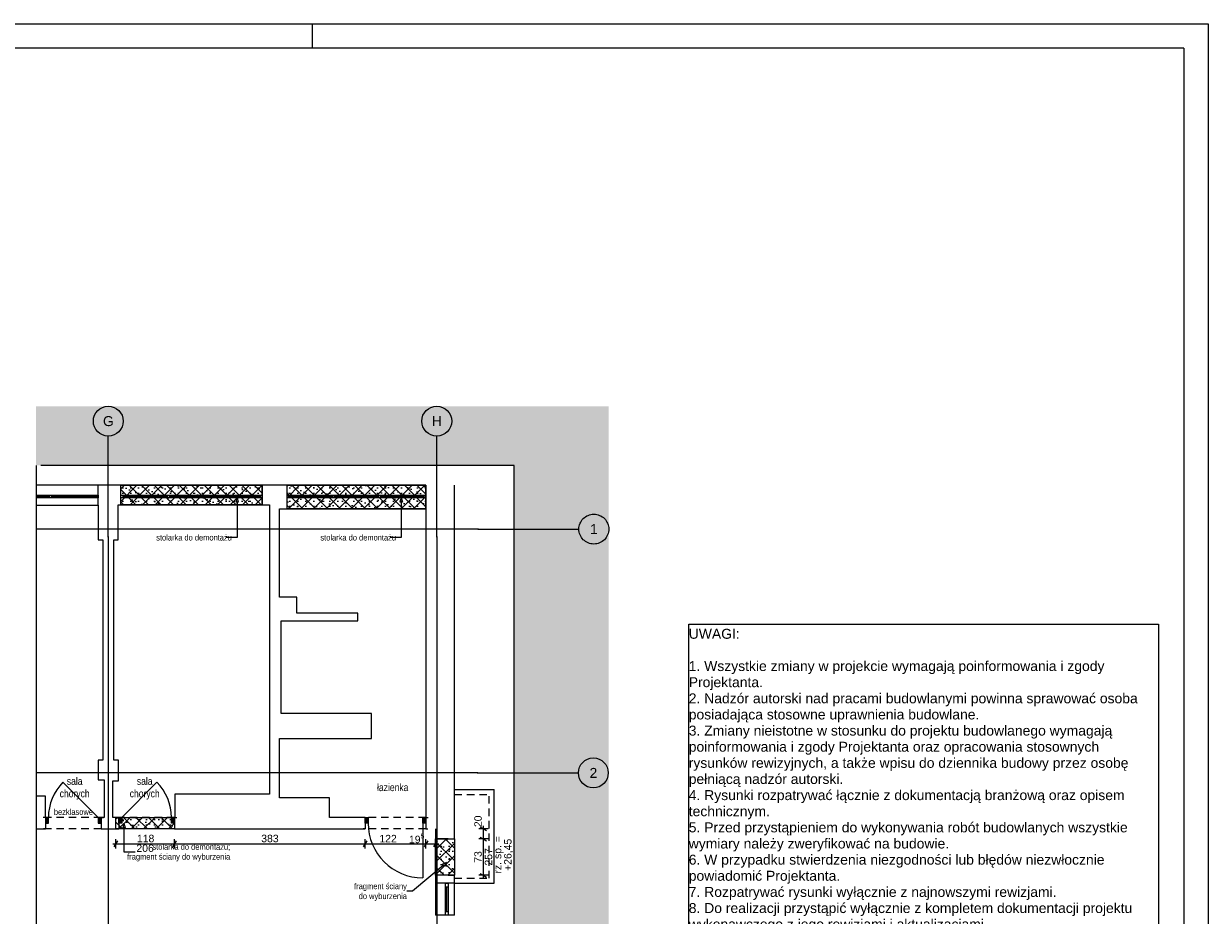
# Paper-space layout 'A-26 ROZBIÓRKI - PIĘTRO 8' of a CAD drawing. Header units: millimetres. Extents: x 0 to 540, y 0 to 297.
# Tile 9 of 9: x 302 to 540, y 118 to 297. Entities that reach past the tile are written whole.
import ezdxf
from ezdxf.xclip import XClip

# ---------------------------------------------------------------- set-up
doc = ezdxf.new("R2010")
doc.units = ezdxf.units.MM
doc.header["$MEASUREMENT"] = 0
doc.header["$XCLIPFRAME"] = 0
for name, pattern in [('ACAD_ISO03W100', [300, 120, -180]), ('DASHDOTX2', [1000, 500, -250, 0, -250]), ('Przer. długie kreski', [2.5, 1.5, -1]), ('PRZERYWANA_DU_A', [550, 350.0000000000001, -199.9999999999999])]:
    doc.linetypes.add(name, pattern=pattern)
for name, color, linetype, lineweight in [('0_Nr_pióra__2', 8, 'Continuous', 13), ('A_wymiary_Nr_pióra__1', 7, 'Continuous', 20), ('A_wymiary_Nr_pióra__2', 8, 'Continuous', 13), ('A_ściany_Nr_pióra__1', 7, 'Continuous', 20), ('Drzwi Archicad_Nr_pióra__1', 7, 'Continuous', 20)]:
    doc.layers.add(name, color=color, linetype=linetype, lineweight=lineweight)
for name, color, linetype, lineweight, true_color in [('A_Arkusz_Nr_pióra__255', 7, 'Continuous', 15, 0x242424), ('A_opis_Nr_pióra__255', 7, 'Continuous', 15, 0x242424), ('A_opis_Nr_pióra__8', 7, 'Continuous', 13, 0x4c4c4c), ('A_osie_Nr_pióra__16', 7, 'Continuous', 5, 0x0f0f0f), ('A_osie_Nr_pióra__76', 7, 'Continuous', 5, 0x2d2d2d), ('A_pomocnicze_Nr_pióra__4', 7, 'Continuous', 18, 0x4b4b4b), ('A_ppoż_Nr_pióra__8', 7, 'Continuous', 13, 0x4c4c4c), ('A_rozbiórki_Nr_pióra__10', 7, 'Continuous', 13, 0x4b4b4b), ('A_ściany_Nr_pióra__10', 7, 'Continuous', 13, 0x4b4b4b), ('A_ściany_Nr_pióra__19', 7, 'Continuous', 5, 0x191919), ('Okna Archicada_Nr_pióra__19', 7, 'Continuous', 5, 0x191919)]:
    doc.layers.add(name, color=color, linetype=linetype, lineweight=lineweight, true_color=true_color)
for name, color, linetype in [('A_podrys', 7, 'Continuous'), ('A_rozbiórki', 7, 'Continuous'), ('Drzwi Archicad', 7, 'Continuous')]:
    doc.layers.add(name, color=color, linetype=linetype)
doc.styles.add('STYL_AUTOMATYCZNY_1', font='arial.ttf')
doc.styles.add('STYL_AUTOMATYCZNY_2', font='ARIALN.TTF')
doc.styles.add('STYL_AUTOMATYCZNY_4', font='arial.ttf')
pattern_1 = [(45, (-1720.335777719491, -334.6624590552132), (-1.257235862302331, 1.257235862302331), []), (135, (-1720.335777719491, -334.6624590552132), (1.257235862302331, 1.257235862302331), []), (90, (-1721.593013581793, -333.4052231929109), (-1.600200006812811, 0), [0, -1.066800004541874, 0, -1.600200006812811]), (155, (-1720.335777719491, -332.1479873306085), (0.6762737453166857, 1.450273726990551), [0, -0.7823200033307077, 0, -1.351280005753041])]

# ---------------------------------------------------------------- blocks, each defined once
blk = doc.blocks.new('Rysunek_2_2', base_point=(-1720.335777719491, -334.6624590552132))
at = {"linetype": 'Continuous', "lineweight": 0, "true_color": 0x484848}
blk.add_hatch(color=251, dxfattribs=at).paths.add_polyline_path([(419.5293351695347, 220.1214278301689), (304.4641232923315, 220.1214278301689), (304.4641232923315, 208.2223742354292), (400.5293307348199, 208.2223742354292), (400.5293307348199, 49.41237796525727), (304.4641232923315, 49.41237796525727), (304.4641232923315, 44.4123740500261), (419.5293351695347, 44.4123740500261)])
at = {"layer": 'A_rozbiórki', "linetype": 'Continuous', "lineweight": 0, "true_color": 0x4b4b4b}
h = blk.add_hatch(dxfattribs=at)
h.set_pattern_fill('facing_tile_0002', color=251, style=0, pattern_type=2)
h.set_pattern_definition(pattern_1)
h.paths.add_polyline_path([(321.4613312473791, 204.222375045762), (321.4613312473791, 200.322375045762), (349.8813312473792, 200.322375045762), (349.8813312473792, 204.222375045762)])
h = blk.add_hatch(dxfattribs=at)
h.set_pattern_fill('facing_tile_0002', color=251, style=0, pattern_type=2)
h.set_pattern_definition(pattern_1)
h.paths.add_polyline_path([(354.8793312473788, 204.222375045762), (354.8793312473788, 199.4723750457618), (382.779331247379, 199.4723750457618), (382.779331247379, 204.222375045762)])
h = blk.add_hatch(dxfattribs=at)
h.set_pattern_fill('facing_tile_0002', color=251, style=0, pattern_type=2)
h.set_pattern_definition(pattern_1)
h.paths.add_polyline_path([(332.2589718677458, 135.1623750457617), (332.2589718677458, 137.4623750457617), (320.4589718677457, 137.4623750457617), (320.4589718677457, 135.1623750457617)])
h = blk.add_hatch(dxfattribs=at)
h.set_pattern_fill('facing_tile_0002', color=251, style=0, pattern_type=2)
h.set_pattern_definition(pattern_1)
h.paths.add_polyline_path([(384.739331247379, 133.1523745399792), (384.739331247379, 125.8523745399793), (388.529331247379, 125.8523745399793), (388.529331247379, 133.1523745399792)])
at = {"layer": 'Drzwi Archicad', "linetype": 'Continuous', "lineweight": 0, "true_color": 0xfdfdfd}
for points in [[(306.331331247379, 136.3123750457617), (306.9313312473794, 136.3123750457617), (306.9313312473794, 137.4623750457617), (306.331331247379, 137.4623750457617)], [(317.5313312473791, 137.4623750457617), (316.9313312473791, 137.4623750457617), (316.9313312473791, 136.3123750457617), (317.5313312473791, 136.3123750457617)], [(321.0589718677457, 137.4623750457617), (321.0589718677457, 136.3123750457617), (321.6589718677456, 136.3123750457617), (321.6589718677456, 137.4623750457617)], [(332.2589718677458, 136.3123750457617), (332.2589718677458, 137.4623750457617), (331.6589718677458, 137.4623750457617), (331.6589718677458, 136.3123750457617)], [(370.5693312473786, 137.4623750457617), (370.5693312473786, 136.3123750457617), (371.1693312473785, 136.3123750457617), (371.1693312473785, 137.4623750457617)], [(382.769331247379, 136.3123750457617), (382.769331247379, 137.4623750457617), (382.1693312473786, 137.4623750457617), (382.1693312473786, 136.3123750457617)]]:
    blk.add_hatch(color=7, dxfattribs=at).paths.add_polyline_path(points)
at = {"layer": '0_Nr_pióra__2', "color": 8, "linetype": 'PRZERYWANA_DU_A', "lineweight": 13, "flags": 128}
for points in [[(304.4641210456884, 208.222375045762), (304.4641210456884, 49.41237504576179)], [(304.4641210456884, 49.41237504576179), (400.5293312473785, 49.41237504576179), (400.5293312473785, 208.222375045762), (304.4641210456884, 208.222375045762)]]:
    blk.add_lwpolyline(points, dxfattribs=at)
at = {"layer": 'A_opis_Nr_pióra__255', "color": 250, "linetype": 'Continuous', "lineweight": 15, "true_color": 0x242424}
for p, q in [((344.8400272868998, 201.7668487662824), (344.5900268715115, 200.8338355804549)), ((345.090027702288, 200.8338355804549), (344.5900268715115, 200.8338355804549)), ((344.8400272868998, 201.7668487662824), (345.090027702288, 200.8338355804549)), ((344.8400272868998, 200.8338355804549), (344.8400272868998, 193.721329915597)), ((377.8286219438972, 201.7668487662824), (377.578621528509, 200.8338355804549)), ((378.0786223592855, 200.8338355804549), (377.578621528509, 200.8338355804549)), ((377.8286219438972, 201.7668487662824), (378.0786223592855, 200.8338355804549)), ((377.8286219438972, 200.8338355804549), (377.8286219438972, 193.721329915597)), ((344.8400272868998, 193.721329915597), (342.5994100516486, 193.721329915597)), ((377.8286219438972, 193.721329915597), (375.5880047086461, 193.721329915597)), ((322.1172509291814, 136.3122428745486), (321.8672505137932, 135.3792323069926)), ((322.1172509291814, 136.3122428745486), (322.3672487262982, 135.3792323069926)), ((322.3672487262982, 135.3792323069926), (321.8672505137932, 135.3792323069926)), ((322.1172509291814, 135.3792323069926), (322.1172509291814, 130.5611991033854)), ((322.1172509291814, 130.5611991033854), (324.3578681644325, 130.5611991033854)), ((386.234312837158, 127.8346254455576), (380.0966812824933, 122.630878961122)), ((386.9459668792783, 128.4379956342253), (386.0726398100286, 128.0253115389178)), ((386.3959858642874, 127.6439367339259), (386.0726398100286, 128.0253115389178)), ((386.9459668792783, 128.4379956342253), (386.3959858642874, 127.6439367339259)), ((380.0966812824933, 122.630878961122), (378.9620114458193, 122.630878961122))]:
    blk.add_line(p, q, dxfattribs=at)
at = {"layer": 'A_osie_Nr_pióra__16', "color": 250, "linetype": 'DASHDOTX2', "lineweight": 5, "true_color": 0x0f0f0f}
for p, q in [((318.9613312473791, 193.8703514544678), (318.9613304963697, 214.1214324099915)), ((384.961331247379, 193.8703514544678), (384.9613301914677, 214.1214324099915)), ((393.2782524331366, 195.4123764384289), (304.4641212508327, 195.4123764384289)), ((393.278250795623, 195.4123750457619), (413.5293321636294, 195.4123745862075)), ((318.9613327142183, 193.8703527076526), (318.9613327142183, 44.41237575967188)), ((384.9613313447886, 193.8703527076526), (384.9613313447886, 44.41237575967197)), ((393.1770417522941, 146.4123738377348), (304.4641212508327, 146.4123738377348)), ((393.1770435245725, 146.4123750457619), (413.4281228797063, 146.4123743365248))]:
    blk.add_line(p, q, dxfattribs=at)
for p in [(393.278250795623, 195.4123750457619), (393.278250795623, 195.4123750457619), (318.9613312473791, 193.8703514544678), (318.9613312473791, 193.8703514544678), (384.961331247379, 193.8703514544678), (384.961331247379, 193.8703514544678), (393.1770435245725, 146.4123750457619), (393.1770435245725, 146.4123750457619)]:
    blk.add_point(p, dxfattribs=at)
at = {"layer": 'A_osie_Nr_pióra__76', "color": 250, "linetype": 'Continuous', "lineweight": 5, "true_color": 0x2d2d2d}
for centre in [(318.9613312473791, 217.1214319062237), (384.961331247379, 217.1214319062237), (416.529331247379, 195.4123750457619), (416.4281239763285, 146.4123750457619)]:
    blk.add_circle(centre, 3, dxfattribs=at)
at = {"layer": 'A_rozbiórki_Nr_pióra__10', "color": 251, "linetype": 'ACAD_ISO03W100', "lineweight": 13, "true_color": 0x4b4b4b, "flags": 128}
for points in [[(321.4613312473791, 204.222375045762), (349.8813312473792, 204.222375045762), (349.8813312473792, 200.322375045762), (321.4613312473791, 200.322375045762)], [(354.8793312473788, 204.222375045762), (382.779331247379, 204.222375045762), (382.779331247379, 199.4723750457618), (354.8793312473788, 199.4723750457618)], [(332.2589718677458, 135.1623750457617), (320.4589718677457, 135.1623750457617), (320.4589718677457, 137.4623750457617), (332.2589718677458, 137.4623750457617)], [(384.739331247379, 133.1523745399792), (388.529331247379, 133.1523745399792), (388.529331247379, 125.8523745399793), (384.739331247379, 125.8523745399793)]]:
    blk.add_lwpolyline(points, close=True, dxfattribs=at)
at = {"layer": 'A_wymiary_Nr_pióra__1', "color": 7, "linetype": 'Continuous', "lineweight": 20}
for p, q in [((394.9521514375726, 134.8015316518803), (393.7021519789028, 135.5232189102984)), ((393.7021519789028, 133.5132190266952), (394.9521514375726, 132.791531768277)), ((320.8198162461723, 132.7873739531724), (320.0981289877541, 131.5373744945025)), ((332.6198159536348, 132.7873739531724), (331.8981286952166, 131.5373744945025)), ((370.9301756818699, 132.7873739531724), (370.2084884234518, 131.5373744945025)), ((383.1401757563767, 132.7873739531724), (382.4184884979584, 131.5373744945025)), ((384.3784872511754, 131.5373744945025), (385.1001745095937, 132.7873739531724)), ((393.7021519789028, 126.2132189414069), (394.9521514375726, 125.4915316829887))]:
    blk.add_line(p, q, dxfattribs=at)
at = {"layer": 'A_wymiary_Nr_pióra__2', "color": 8, "linetype": 'Continuous', "lineweight": 13}
for p, q in [((394.3271517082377, 135.1623739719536), (394.3271517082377, 135.7736251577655)), ((395.2646499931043, 135.1623739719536), (393.3896508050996, 135.1623739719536)), ((394.3271517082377, 133.1523740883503), (394.3271517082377, 135.1623739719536)), ((319.847722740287, 132.1623742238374), (320.4589713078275, 132.1623742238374)), ((320.4589713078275, 131.2248759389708), (320.4589713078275, 133.0998751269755)), ((320.4589713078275, 132.1623742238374), (332.25897101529, 132.1623742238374)), ((332.25897101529, 131.2248759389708), (332.25897101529, 133.0998751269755)), ((332.25897101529, 132.1623742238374), (370.5693307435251, 132.1623742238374)), ((370.5693307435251, 131.2248759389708), (370.5693307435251, 133.0998751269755)), ((370.5693307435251, 132.1623742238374), (382.7793308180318, 132.1623742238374)), ((382.7793308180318, 131.2248759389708), (382.7793308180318, 133.0998751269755)), ((382.7793308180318, 132.1623742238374), (384.7393321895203, 132.1623742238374)), ((384.7393321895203, 131.2248759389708), (384.7393321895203, 133.0998751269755)), ((384.7393321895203, 132.1623742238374), (385.3505807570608, 132.1623742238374)), ((395.2646499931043, 133.1523740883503), (393.3896508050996, 133.1523740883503)), ((394.3271517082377, 125.852374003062), (394.3271517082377, 133.1523740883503)), ((395.2646499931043, 125.852374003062), (393.3896508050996, 125.852374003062)), ((394.3271517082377, 125.2411254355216), (394.3271517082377, 125.852374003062))]:
    blk.add_line(p, q, dxfattribs=at)
at = {"layer": 'A_ściany_Nr_pióra__1', "color": 7, "linetype": 'Continuous', "lineweight": 20}
for p, q in [((316.9613324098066, 200.2223749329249), (316.9613324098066, 204.2223763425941)), ((321.4613320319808, 200.3223745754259), (321.4613320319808, 204.2223763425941)), ((349.8813309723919, 200.3223745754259), (349.8813309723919, 204.2223763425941)), ((354.8793310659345, 199.4723763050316), (354.8793310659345, 204.2223763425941)), ((306.3313308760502, 137.4623762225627), (305.8613301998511, 137.4623762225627)), ((306.3313308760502, 137.4623762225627), (306.3313308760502, 136.3123737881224)), ((306.3313308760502, 136.3123737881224), (306.3313308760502, 135.1623739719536)), ((317.5313301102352, 137.4623762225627), (318.0013307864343, 137.4623762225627)), ((317.5313301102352, 137.4623762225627), (317.5313301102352, 136.3123737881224)), ((317.5313301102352, 136.3123737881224), (317.5313301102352, 135.1623739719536)), ((321.058971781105, 137.4623762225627), (320.5889711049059, 137.4623762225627)), ((321.058971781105, 137.4623762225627), (321.058971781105, 136.3123737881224)), ((321.058971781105, 136.3123737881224), (321.058971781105, 135.1623739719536)), ((332.25897101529, 137.4623762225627), (332.7289716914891, 137.4623762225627)), ((332.25897101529, 137.4623762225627), (332.25897101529, 136.3123737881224)), ((332.25897101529, 136.3123737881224), (332.25897101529, 135.1623739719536)), ((370.5693307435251, 137.4623762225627), (370.099330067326, 137.4623762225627)), ((370.5693307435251, 137.4623762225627), (370.5693307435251, 136.3123737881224)), ((370.5693307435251, 136.3123737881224), (370.5693307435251, 135.1623739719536)), ((382.7693316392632, 137.4623762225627), (383.2393323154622, 137.4623762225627)), ((382.7693316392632, 137.4623762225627), (382.7693316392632, 136.3123737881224)), ((382.7693316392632, 136.3123737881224), (382.7693316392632, 135.1623739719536)), ((306.3313308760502, 135.1623739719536), (305.9613324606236, 135.1623739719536)), ((317.5313301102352, 135.1623739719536), (317.9013311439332, 135.1623739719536)), ((321.058971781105, 135.1623739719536), (320.6889707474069, 135.1623739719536)), ((332.25897101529, 135.1623739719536), (332.628972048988, 135.1623739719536)), ((370.5693307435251, 135.1623739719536), (370.1993323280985, 135.1623739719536)), ((382.7693316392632, 135.1623739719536), (383.1393300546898, 135.1623739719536)), ((387.2293319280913, 133.1523740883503), (384.7393321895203, 133.1523740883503)), ((387.2293319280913, 133.1523740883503), (388.5293325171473, 133.1523740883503)), ((387.2293319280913, 125.852374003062), (384.7393321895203, 125.852374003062)), ((388.5293325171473, 124.2523744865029), (384.7393321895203, 124.2523744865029)), ((387.2293319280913, 125.852374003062), (388.5293325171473, 125.852374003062)), ((388.5293325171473, 117.7923761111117), (384.7393321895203, 117.7923761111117))]:
    blk.add_line(p, q, dxfattribs=at)
at = {"layer": 'A_ściany_Nr_pióra__1', "color": 7, "linetype": 'Continuous', "lineweight": 20, "flags": 128}
for points in [[(320.9613312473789, 204.222375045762), (316.9613312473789, 204.222375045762)], [(321.4613312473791, 204.222375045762), (320.9613312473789, 204.222375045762)], [(351.3513312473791, 204.222375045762), (349.8813312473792, 204.222375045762)], [(354.8793312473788, 204.222375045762), (351.3513312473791, 204.222375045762)], [(382.779331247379, 199.4723750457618), (382.779331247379, 204.2223750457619)], [(382.779331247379, 204.2223750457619), (382.779331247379, 135.1623750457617)], [(382.779331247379, 204.2223750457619), (382.779331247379, 135.1623750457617)], [(388.529331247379, 135.1623750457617), (388.529331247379, 204.2223750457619)], [(388.529331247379, 135.1623750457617), (388.529331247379, 204.2223750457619)], [(316.9613312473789, 200.222375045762), (316.9613312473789, 193.2323750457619)], [(320.9613312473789, 200.222375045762), (320.9613312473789, 200.322375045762)], [(320.9613312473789, 200.322375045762), (321.4613312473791, 200.322375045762)], [(320.9613312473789, 193.2323750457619), (320.9613312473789, 200.222375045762)], [(349.8813312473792, 200.322375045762), (351.3513312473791, 200.322375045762)], [(351.3513312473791, 200.322375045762), (351.3513312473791, 199.4723750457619)], [(351.3513312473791, 199.4723750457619), (351.3513312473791, 181.722375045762)], [(353.3893312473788, 181.722375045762), (353.3893312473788, 199.4723750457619)], [(353.3893312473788, 199.4723750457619), (354.8793312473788, 199.4723750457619)], [(316.9613312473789, 193.2323750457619), (317.8613312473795, 193.2323750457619)], [(317.8613312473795, 193.2323750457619), (317.8613312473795, 148.9423750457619)], [(320.0493312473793, 148.9423750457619), (320.0493312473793, 193.2323750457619)], [(320.0493312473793, 193.2323750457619), (320.9613312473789, 193.2323750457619)], [(351.3513312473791, 181.722375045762), (351.3513312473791, 176.952375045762)], [(356.8393312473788, 181.722375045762), (353.3893312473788, 181.722375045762)], [(356.8393312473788, 178.5023750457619), (356.8393312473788, 181.722375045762)], [(351.3513312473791, 176.952375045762), (351.3513312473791, 153.3623750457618)], [(353.6793312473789, 176.952375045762), (356.8393312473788, 176.952375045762)], [(353.6793312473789, 158.3623750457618), (353.6793312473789, 176.952375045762)], [(369.079331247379, 178.5023750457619), (356.8393312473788, 178.5023750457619)], [(356.8393312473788, 176.952375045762), (369.079331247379, 176.952375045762)], [(369.079331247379, 176.952375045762), (369.079331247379, 178.5023750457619)], [(371.8193312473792, 158.3623750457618), (353.6793312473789, 158.3623750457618)], [(371.8193312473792, 153.3623750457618), (371.8193312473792, 158.3623750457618)], [(351.3513312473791, 153.3623750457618), (351.3513312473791, 142.1223750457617)], [(353.3893312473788, 142.1223750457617), (353.3893312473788, 153.3623750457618)], [(353.3893312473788, 153.3623750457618), (371.8193312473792, 153.3623750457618)], [(317.8613312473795, 148.9423750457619), (316.9613312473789, 148.9423750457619)], [(316.9613312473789, 148.9423750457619), (316.9613312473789, 145.0023750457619)], [(321.0293312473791, 148.9423750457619), (320.0493312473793, 148.9423750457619)], [(321.0293312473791, 145.0023750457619), (321.0293312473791, 148.9423750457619)], [(316.9613312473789, 145.0023750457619), (318.1113312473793, 145.0023750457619)], [(318.1113312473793, 145.0023750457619), (318.1113312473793, 144.8123750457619)], [(318.1113312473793, 144.8123750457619), (318.1113312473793, 137.4623750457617)], [(319.8793312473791, 137.4623750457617), (319.8793312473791, 144.8123750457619)], [(319.8793312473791, 144.8123750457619), (321.0293312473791, 144.8123750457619)], [(321.0293312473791, 144.8123750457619), (321.0293312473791, 145.0023750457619)], [(306.331331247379, 141.7523750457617), (304.464121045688, 141.7523750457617)], [(306.331331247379, 137.4623750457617), (306.331331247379, 141.7523750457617)], [(351.3513312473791, 142.1223750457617), (332.3089718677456, 142.1223750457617)], [(332.3089718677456, 142.1223750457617), (332.3089718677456, 137.4623750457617)], [(353.3893312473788, 141.4323750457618), (353.3893312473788, 142.1223750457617)], [(363.3893312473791, 141.4323750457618), (353.3893312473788, 141.4323750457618)], [(363.3893312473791, 137.4623750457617), (363.3893312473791, 141.4323750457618)], [(318.1113312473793, 137.4623750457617), (317.5313312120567, 137.4623750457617)], [(321.0589716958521, 137.4623750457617), (319.8793312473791, 137.4623750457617)], [(332.3089718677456, 137.4623750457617), (332.2589720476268, 137.4623750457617)], [(370.5693313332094, 137.4623750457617), (363.3893312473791, 137.4623750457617)], [(304.464121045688, 135.1623750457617), (306.331331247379, 135.1623750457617)], [(317.5313312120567, 135.1623750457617), (321.0589716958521, 135.1623750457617)], [(332.2589720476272, 135.1623750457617), (332.3089718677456, 135.1623750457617)], [(332.3089718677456, 135.1623750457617), (353.3893312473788, 135.1623750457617)], [(353.3893312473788, 135.1623750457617), (363.3893312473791, 135.1623750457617)], [(363.3893312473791, 135.1623750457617), (370.5693313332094, 135.1623750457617)], [(384.739331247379, 135.1623750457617), (384.739331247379, 133.152374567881)], [(388.529331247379, 133.152374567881), (388.529331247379, 135.1623750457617)], [(384.739331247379, 125.8523746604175), (384.739331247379, 124.2523750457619)], [(388.529331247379, 124.2523750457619), (388.529331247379, 125.8523746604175)]]:
    blk.add_lwpolyline(points, dxfattribs=at)
at = {"layer": 'A_ściany_Nr_pióra__10', "color": 251, "linetype": 'Continuous', "lineweight": 13, "true_color": 0x4b4b4b}
for p, q in [((388.5293325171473, 143.0523753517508), (396.5293300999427, 143.0523753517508)), ((396.5293300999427, 124.2523744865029), (396.5293300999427, 143.0523753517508)), ((388.5293325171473, 124.2523744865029), (396.5293300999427, 124.2523744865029))]:
    blk.add_line(p, q, dxfattribs=at)
at = {"layer": 'A_ściany_Nr_pióra__10', "color": 251, "linetype": 'Przer. długie kreski', "lineweight": 13, "true_color": 0x4b4b4b}
for p, q in [((388.5293325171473, 142.0523763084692), (395.5293310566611, 142.0523763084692)), ((395.5293310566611, 125.252376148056), (395.5293310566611, 142.0523763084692)), ((317.5313301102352, 137.4623762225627), (306.3313308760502, 137.4623762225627)), ((332.25897101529, 137.4623762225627), (321.058971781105, 137.4623762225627)), ((382.7793308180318, 137.4623762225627), (370.5693307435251, 137.4623762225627)), ((317.5313301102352, 135.1623739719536), (306.3313308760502, 135.1623739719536)), ((332.25897101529, 135.1623739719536), (321.058971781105, 135.1623739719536)), ((382.7793308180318, 135.1623739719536), (370.5693307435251, 135.1623739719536)), ((388.5293325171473, 125.252376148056), (395.5293310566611, 125.252376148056))]:
    blk.add_line(p, q, dxfattribs=at)
at = {"layer": 'A_ściany_Nr_pióra__19', "color": 250, "linetype": 'Continuous', "lineweight": 5, "true_color": 0x191919}
for p, q in [((316.9613300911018, 204.2223763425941), (304.4641213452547, 204.2223763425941)), ((349.8813309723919, 204.2223763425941), (321.4613320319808, 204.2223763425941)), ((382.7793308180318, 204.2223763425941), (354.8793310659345, 204.2223763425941)), ((304.4641213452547, 200.2223749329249), (316.9613300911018, 200.2223749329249)), ((321.4613320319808, 200.3223745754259), (349.8813309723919, 200.3223745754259)), ((354.8793310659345, 199.4723763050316), (382.7793308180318, 199.4723763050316)), ((384.7393321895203, 124.2523744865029), (384.7393321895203, 117.7923761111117)), ((388.5293325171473, 117.7923761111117), (388.5293325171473, 124.2523744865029))]:
    blk.add_line(p, q, dxfattribs=at)
at = {"layer": 'Drzwi Archicad_Nr_pióra__1', "color": 7, "linetype": 'Continuous', "lineweight": 20}
for p, q in [((316.9313322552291, 137.4623762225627), (309.8602633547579, 144.5334425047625)), ((321.6589722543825, 137.4623762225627), (328.7300385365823, 144.5334425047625)), ((306.3313308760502, 137.4623762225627), (305.8613301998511, 137.4623762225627)), ((306.3313308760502, 137.4623762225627), (305.8613301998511, 137.4623762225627)), ((306.9313313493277, 137.4623762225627), (306.3313308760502, 137.4623762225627)), ((306.3313308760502, 137.4623762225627), (306.3313308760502, 136.3123737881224)), ((306.3313308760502, 137.4623762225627), (306.3313308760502, 136.3123737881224)), ((306.3313308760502, 137.4623762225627), (306.3313308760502, 136.3123737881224)), ((306.3313308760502, 136.3123737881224), (306.9313313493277, 136.3123737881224)), ((306.3313308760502, 136.3123737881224), (306.3313308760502, 135.1623739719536)), ((306.3313308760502, 136.3123737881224), (306.3313308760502, 135.1623739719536)), ((306.9313313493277, 136.3123737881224), (306.9313313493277, 137.4623762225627)), ((317.5313301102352, 137.4623762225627), (316.9313322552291, 137.4623762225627)), ((316.9313322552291, 137.4623762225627), (316.9313322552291, 136.3123737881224)), ((316.9313322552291, 136.3123737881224), (317.5313301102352, 136.3123737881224)), ((317.5313301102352, 136.3123737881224), (317.5313301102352, 137.4623762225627)), ((317.5313301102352, 137.4623762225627), (317.5313301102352, 136.3123737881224)), ((317.5313301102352, 137.4623762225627), (317.5313301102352, 136.3123737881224)), ((317.5313301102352, 137.4623762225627), (318.0013307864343, 137.4623762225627)), ((317.5313301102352, 137.4623762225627), (318.0013307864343, 137.4623762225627)), ((317.5313301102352, 136.3123737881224), (317.5313301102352, 135.1623739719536)), ((317.5313301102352, 136.3123737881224), (317.5313301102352, 135.1623739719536)), ((321.058971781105, 137.4623762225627), (320.5889711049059, 137.4623762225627)), ((321.058971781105, 137.4623762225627), (320.5889711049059, 137.4623762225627)), ((321.058971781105, 137.4623762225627), (321.6589722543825, 137.4623762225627)), ((321.058971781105, 136.3123737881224), (321.058971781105, 137.4623762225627)), ((321.058971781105, 137.4623762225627), (321.058971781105, 136.3123737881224)), ((321.058971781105, 137.4623762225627), (321.058971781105, 136.3123737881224)), ((321.6589722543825, 136.3123737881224), (321.058971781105, 136.3123737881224)), ((321.058971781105, 136.3123737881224), (321.058971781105, 135.1623739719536)), ((321.058971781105, 136.3123737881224), (321.058971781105, 135.1623739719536)), ((321.6589722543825, 137.4623762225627), (321.6589722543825, 136.3123737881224)), ((331.6589731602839, 136.3123737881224), (331.6589731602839, 137.4623762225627)), ((331.6589731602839, 137.4623762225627), (332.25897101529, 137.4623762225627)), ((332.25897101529, 136.3123737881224), (331.6589731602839, 136.3123737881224)), ((332.25897101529, 137.4623762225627), (332.25897101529, 136.3123737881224)), ((332.25897101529, 137.4623762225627), (332.25897101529, 136.3123737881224)), ((332.25897101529, 137.4623762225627), (332.25897101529, 136.3123737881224)), ((332.25897101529, 137.4623762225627), (332.7289716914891, 137.4623762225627)), ((332.25897101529, 137.4623762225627), (332.7289716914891, 137.4623762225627)), ((332.25897101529, 136.3123737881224), (332.25897101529, 135.1623739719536)), ((332.25897101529, 136.3123737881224), (332.25897101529, 135.1623739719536)), ((370.5693307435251, 137.4623762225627), (370.099330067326, 137.4623762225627)), ((370.5693307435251, 137.4623762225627), (370.099330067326, 137.4623762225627)), ((370.5693307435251, 137.4623762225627), (371.1693312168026, 137.4623762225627)), ((370.5693307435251, 136.3123737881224), (370.5693307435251, 137.4623762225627)), ((370.5693307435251, 137.4623762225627), (370.5693307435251, 136.3123737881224)), ((370.5693307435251, 137.4623762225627), (370.5693307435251, 136.3123737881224)), ((371.1693312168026, 136.3123737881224), (370.5693307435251, 136.3123737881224)), ((370.5693307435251, 136.3123737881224), (370.5693307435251, 135.1623739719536)), ((370.5693307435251, 136.3123737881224), (370.5693307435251, 135.1623739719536)), ((371.1693312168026, 137.4623762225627), (371.1693312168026, 136.3123737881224)), ((382.1693311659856, 136.3123737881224), (382.1693311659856, 137.4623762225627)), ((382.1693311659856, 137.4623762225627), (382.7693316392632, 137.4623762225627)), ((382.7693316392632, 136.3123737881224), (382.1693311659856, 136.3123737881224)), ((382.1693311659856, 136.3123737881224), (382.1693311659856, 125.3123738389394)), ((382.7693316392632, 137.4623762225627), (382.7693316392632, 136.3123737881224)), ((382.7693316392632, 137.4623762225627), (382.7693316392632, 136.3123737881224)), ((382.7693316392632, 137.4623762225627), (382.7693316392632, 136.3123737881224)), ((382.7693316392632, 137.4623762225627), (383.2393323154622, 137.4623762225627)), ((382.7693316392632, 137.4623762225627), (383.2393323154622, 137.4623762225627)), ((382.7693316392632, 136.3123737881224), (382.7693316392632, 135.1623739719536)), ((382.7693316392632, 136.3123737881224), (382.7693316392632, 135.1623739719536)), ((306.3313308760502, 135.1623739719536), (305.9613324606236, 135.1623739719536)), ((306.3313308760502, 135.1623739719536), (305.9613324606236, 135.1623739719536)), ((317.5313301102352, 135.1623739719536), (317.9013311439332, 135.1623739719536)), ((317.5313301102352, 135.1623739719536), (317.9013311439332, 135.1623739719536)), ((321.058971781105, 135.1623739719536), (320.6889707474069, 135.1623739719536)), ((321.058971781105, 135.1623739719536), (320.6889707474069, 135.1623739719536)), ((332.25897101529, 135.1623739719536), (332.628972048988, 135.1623739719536)), ((332.25897101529, 135.1623739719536), (332.628972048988, 135.1623739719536)), ((370.5693307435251, 135.1623739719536), (370.1993323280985, 135.1623739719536)), ((370.5693307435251, 135.1623739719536), (370.1993323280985, 135.1623739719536)), ((382.7693316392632, 135.1623739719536), (383.1393300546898, 135.1623739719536)), ((382.7693316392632, 135.1623739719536), (383.1393300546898, 135.1623739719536))]:
    blk.add_line(p, q, dxfattribs=at)
for centre, radius, start, end in [((316.9313312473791, 137.4623750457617), 10, 135.0000000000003, 180), ((321.6589718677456, 137.4623750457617), 10.00000000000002, 0, 44.99999999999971), ((382.1693312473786, 136.3123750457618), 11.00000000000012, 180, 270)]:
    blk.add_arc(centre, radius, start, end, dxfattribs=at)
at = {"layer": 'Okna Archicada_Nr_pióra__19', "color": 250, "linetype": 'Continuous', "lineweight": 5, "true_color": 0x191919}
for p, q in [((304.4641213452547, 202.2223756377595), (316.9613300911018, 202.2223756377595)), ((307.1146652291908, 201.9723752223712), (304.4641209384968, 201.9723752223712)), ((316.9613300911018, 201.7223748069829), (304.4641213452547, 201.7223748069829)), ((307.114665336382, 202.2223756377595), (307.114665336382, 201.7223748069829)), ((307.514663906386, 202.2223756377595), (307.514663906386, 201.7223748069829)), ((316.5613312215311, 201.9723752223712), (307.514663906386, 201.9723752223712)), ((316.5613312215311, 202.2223756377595), (316.5613312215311, 201.7223748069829)), ((316.9613300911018, 202.2223756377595), (316.9613324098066, 201.7223748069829)), ((321.4613320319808, 201.7223748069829), (321.4613320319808, 202.2223756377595)), ((321.4613320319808, 202.2223756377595), (349.8813309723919, 202.2223756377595)), ((349.8813309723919, 201.7223748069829), (321.4613320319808, 201.7223748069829)), ((321.8613306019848, 202.2223756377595), (321.8613306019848, 201.7223748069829)), ((330.8013321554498, 201.9723752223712), (321.8613306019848, 201.9723752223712)), ((330.8013321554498, 202.2223756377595), (330.8013321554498, 201.7223748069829)), ((331.2013307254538, 202.2223756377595), (331.2013307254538, 201.7223748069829)), ((340.1413322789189, 201.9723752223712), (331.2013307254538, 201.9723752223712)), ((340.1413322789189, 202.2223756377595), (340.1413322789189, 201.7223748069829)), ((340.5413308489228, 202.2223756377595), (340.5413308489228, 201.7223748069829)), ((349.4813324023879, 201.9723752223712), (340.5413308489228, 201.9723752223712)), ((349.4813324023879, 202.2223756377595), (349.4813324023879, 201.7223748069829)), ((349.8813309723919, 202.2223756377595), (349.8813309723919, 201.7223748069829)), ((354.8793310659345, 201.7223748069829), (354.8793310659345, 202.2223756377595)), ((354.8793310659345, 202.2223756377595), (382.7793308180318, 202.2223756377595)), ((382.7793308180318, 201.7223748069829), (354.8793310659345, 201.7223748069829)), ((355.27933225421, 202.2223756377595), (355.27933225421, 201.7223748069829)), ((364.0459989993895, 201.9723752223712), (355.27933225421, 201.9723752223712)), ((364.0459989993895, 202.2223756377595), (364.0459989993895, 201.7223748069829)), ((364.4459975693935, 202.2223756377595), (364.4459975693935, 201.7223748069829)), ((373.2126643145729, 201.9723752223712), (364.4459975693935, 201.9723752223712)), ((373.2126643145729, 202.2223756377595), (373.2126643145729, 201.7223748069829)), ((373.6126655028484, 202.2223756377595), (373.6126655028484, 201.7223748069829)), ((382.3793322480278, 201.9723752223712), (373.6126655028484, 201.9723752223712)), ((382.3793322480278, 202.2223756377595), (382.3793322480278, 201.7223748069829)), ((382.7793308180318, 202.2223756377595), (382.7793308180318, 201.7223748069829)), ((387.2293319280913, 133.1523740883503), (384.7393321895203, 133.1523740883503)), ((384.7393321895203, 133.1523740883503), (384.7393321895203, 125.852374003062)), ((387.2293319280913, 133.1523740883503), (388.5293325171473, 133.1523740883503)), ((388.5293325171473, 133.1523740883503), (388.5293325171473, 125.852374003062)), ((387.2293319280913, 125.852374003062), (384.7393321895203, 125.852374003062)), ((386.7293310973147, 117.7923761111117), (386.7293310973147, 124.2523744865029)), ((386.7293310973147, 124.2523744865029), (387.2293319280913, 124.2523744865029)), ((387.2293319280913, 125.852374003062), (388.5293325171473, 125.852374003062)), ((387.2293319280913, 124.2523744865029), (387.2293319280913, 117.7923761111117)), ((386.7293310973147, 123.5023758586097), (387.2293319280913, 123.5023758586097)), ((386.979331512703, 118.542374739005), (386.979331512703, 123.5023758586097)), ((386.7293310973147, 118.542374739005), (387.2293319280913, 118.542374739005)), ((387.2293319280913, 117.7923761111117), (386.7293310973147, 117.7923761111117))]:
    blk.add_line(p, q, dxfattribs=at)
at = {"layer": 'A_opis_Nr_pióra__8', "color": 251, "linetype": 'Continuous', "lineweight": 13, "true_color": 0x4c4c4c, "char_height": 1.2, "attachment_point": 4, "style": 'STYL_AUTOMATYCZNY_2'}
for insert in [(328.59461006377, 193.7177512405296), (361.5832056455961, 193.7177512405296)]:
    blk.add_mtext('\\A1;{\\pql;\\fArial Narrow|b0|i0|c238|p0;\\W1.000000;stolarka do demontażu}', dxfattribs=dict(at, insert=insert))
at = {"layer": 'A_opis_Nr_pióra__8', "color": 251, "linetype": 'Continuous', "lineweight": 13, "true_color": 0x4c4c4c, "insert": (343.456257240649, 130.3892797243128), "char_height": 1.2, "attachment_point": 6, "line_spacing_factor": 0.9866748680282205, "style": 'STYL_AUTOMATYCZNY_2'}
blk.add_mtext('\\A1;{\\pqr;\\fArial Narrow|b0|i0|c238|p0;\\W1.000000;stolarka do demontażu; \\P\\pqr;\\fArial Narrow|b0|i0|c238|p0;\\W1.000000;fragment ściany do wyburzenia}', dxfattribs=at)
at = {"layer": 'A_opis_Nr_pióra__8', "color": 251, "linetype": 'Continuous', "lineweight": 13, "true_color": 0x4c4c4c, "insert": (378.9620125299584, 122.4693035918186), "char_height": 1.2, "width": 10.50451430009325, "attachment_point": 6, "line_spacing_factor": 0.996967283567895, "style": 'STYL_AUTOMATYCZNY_2'}
blk.add_mtext('\\A1;{\\pqr;\\fArial Narrow|b0|i0|c238|p0;\\W1.000000;fragment ściany do wyburzenia}', dxfattribs=at)
at = {"layer": 'A_osie_Nr_pióra__76', "color": 250, "linetype": 'Continuous', "lineweight": 5, "true_color": 0x2d2d2d, "char_height": 2, "attachment_point": 1, "style": 'STYL_AUTOMATYCZNY_1'}
for s, insert in [('\\A1;{\\pql;\\pt0;\\fArial|b0|i0|c238|p0;\\W1.000000;G}', (317.8945862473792, 218.1214319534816)), ('\\A1;{\\pql;\\pt0;\\fArial|b0|i0|c238|p0;\\W1.000000;H}', (383.9709262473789, 218.1214319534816)), ('\\A1;{\\pql;\\pt0;\\fArial|b0|i0|c238|p0;\\W1.000000;1}', (415.766606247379, 196.4123750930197)), ('\\A1;{\\pql;\\pt0;\\fArial|b0|i0|c238|p0;\\W1.000000;2}', (415.6653989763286, 147.4123750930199))]:
    blk.add_mtext(s, dxfattribs=dict(at, insert=insert))
at = {"layer": 'A_pomocnicze_Nr_pióra__4', "color": 251, "linetype": 'Continuous', "lineweight": 18, "true_color": 0x4b4b4b, "char_height": 1.5, "width": 7.733279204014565, "attachment_point": 5, "line_spacing_factor": 0.996836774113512, "style": 'STYL_AUTOMATYCZNY_2'}
for insert in [(312.2067855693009, 143.2882831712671), (326.2787300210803, 143.2882831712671)]:
    blk.add_mtext('\\A1;{\\pqc;\\fArial Narrow|b0|i0|c238|p0;\\W1.000000;sala chorych}', dxfattribs=dict(at, insert=insert))
at = {"layer": 'A_pomocnicze_Nr_pióra__4', "color": 251, "linetype": 'Continuous', "lineweight": 18, "true_color": 0x4b4b4b, "insert": (376.1121459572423, 143.4986923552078), "char_height": 1.500000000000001, "attachment_point": 5, "style": 'STYL_AUTOMATYCZNY_2'}
blk.add_mtext('\\A1;{\\pqc;\\fArial Narrow|b0|i0|c238|p0;\\W1.000000;łazienka}', dxfattribs=at)
at = {"layer": 'A_ppoż_Nr_pióra__8', "color": 251, "linetype": 'Continuous', "lineweight": 13, "true_color": 0x4c4c4c, "insert": (311.9614783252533, 138.5695974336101), "char_height": 1.2, "attachment_point": 5, "style": 'STYL_AUTOMATYCZNY_2'}
blk.add_mtext('\\A1;{\\pqc;\\fArial Narrow|b0|i0|c238|p0;\\W1.000000;bezklasowe}', dxfattribs=at)
at = {"layer": 'A_wymiary_Nr_pióra__1', "color": 7, "linetype": 'Continuous', "lineweight": 20, "char_height": 1.5}
for s, insert, attachment_point, style in [('\\A1;{\\pql;\\fArial|b0|i0|c238|p0;\\W1.000000;19\\fArial|b0|i0|c238|p0;\\W1.000000;\\A1{\\H.66x;\\S5^  ;}}', (379.3748111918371, 131.8546805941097), 7, 'STYL_AUTOMATYCZNY_1'), ('\\A1;{\\pqc;\\fArial|b0|i0|c238|p0;\\W1.000000;206}', (326.3589719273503, 132.0316845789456), 2, 'STYL_AUTOMATYCZNY_4')]:
    blk.add_mtext(s, dxfattribs=dict(at, insert=insert, attachment_point=attachment_point, style=style))
at = {"layer": 'A_wymiary_Nr_pióra__1', "color": 7, "linetype": 'Continuous', "lineweight": 20, "char_height": 1.5, "attachment_point": 7, "rotation": 90, "style": 'STYL_AUTOMATYCZNY_4'}
for s, insert, width in [('\\A1;{\\pql;\\fArial|b0|i0|c238|p0;\\W1.000000;20}', (394.0271510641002, 135.5236251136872), 2.288175), ('\\A1;{\\pql;\\fArial|b0|i0|c238|p0;\\W1.000000;257}', (396.1271511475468, 127.7862470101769), 3.432255), ('\\A1;{\\pql;\\fArial|b0|i0|c238|p0;\\W1.000000;73}', (394.0271510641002, 128.3582870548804), 2.288175)]:
    blk.add_mtext(s, dxfattribs=dict(at, insert=insert, width=width))
at = {"layer": 'A_wymiary_Nr_pióra__1', "color": 7, "linetype": 'Continuous', "lineweight": 20, "char_height": 1.5, "attachment_point": 7, "style": 'STYL_AUTOMATYCZNY_4'}
for s, insert, width in [('\\A1;{\\pql;\\fArial|b0|i0|c238|p0;\\W1.000000;118}', (324.7191793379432, 132.4623750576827), 3.279585), ('\\A1;{\\pql;\\fArial|b0|i0|c238|p0;\\W1.000000;383}', (349.6980240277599, 132.4623750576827), 3.432255), ('\\A1;{\\pql;\\fArial|b0|i0|c238|p0;\\W1.000000;122}', (373.4365686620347, 132.4623750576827), 3.432255)]:
    blk.add_mtext(s, dxfattribs=dict(at, insert=insert, width=width))
at = {"layer": 'A_wymiary_Nr_pióra__1', "color": 7, "linetype": 'Continuous', "lineweight": 20, "insert": (396.4280215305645, 129.9521617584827), "char_height": 1.5, "width": 7.960972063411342, "attachment_point": 2, "rotation": 90, "line_spacing_factor": 0.8251829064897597, "style": 'STYL_AUTOMATYCZNY_4'}
blk.add_mtext('\\A1;{\\pqc;\\fArial|b0|i0|c238|p0;\\W1.000000;rz. sp. = +26,45}', dxfattribs=at)

psp = doc.layouts.new('A-26 ROZBIÓRKI - PIĘTRO 8')

# ---------------------------------------------------------------- linework, layer by layer
at = {"layer": '0_Nr_pióra__2', "color": 8, "linetype": 'Continuous', "lineweight": 13, "flags": 128}
psp.add_lwpolyline([(435.5999994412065, 176.3324808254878), (530.0244945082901, 176.3324808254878), (530.0244945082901, 97.14738082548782), (435.5999994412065, 97.14738082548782)], close=True, dxfattribs=at)
at = {"layer": 'A_Arkusz_Nr_pióra__255', "color": 250, "linetype": 'Continuous', "lineweight": 15, "true_color": 0x242424}
for p, q in [((360.0000000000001, 292.1), (360.0000000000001, 297.0000000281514)), ((535.1000000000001, 292.1), (29.90003742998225, 292.1)), ((535.1000000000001, 292.1), (535.1000000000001, 4.900001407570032))]:
    psp.add_line(p, q, dxfattribs=at)
at = {"layer": 'A_Arkusz_Nr_pióra__255', "color": 250, "linetype": 'Continuous', "lineweight": 15, "true_color": 0x242424, "flags": 128}
psp.add_lwpolyline([(-1.040834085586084e-14, 297), (540, 297), (540, 1.109329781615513e-14), (-1.040834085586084e-14, 1.109329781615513e-14)], close=True, dxfattribs=at)

# ---------------------------------------------------------------- block references
at = {"layer": 'A_podrys', "color": 37, "linetype": 'Continuous', "lineweight": 5, "true_color": 0x656532}
ref = psp.add_blockref('Rysunek_2_2', (-1720.335777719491, -334.6624590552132), dxfattribs=at)
XClip(ref).set_block_clipping_path([(304.4641210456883, 44.41237504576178), (419.5293312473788, 220.1214319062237)])

# ---------------------------------------------------------------- texts
at = {"layer": '0_Nr_pióra__2', "color": 8, "linetype": 'Continuous', "lineweight": 13, "insert": (435.5999994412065, 175.3753379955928), "char_height": 2, "width": 93.42449506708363, "attachment_point": 1, "line_spacing_factor": 0.9725838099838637, "style": 'STYL_AUTOMATYCZNY_1'}
psp.add_mtext('\\A1;{\\pql;\\fArial|b0|i0|c238|p0;\\W1.000000;UWAGI:\\P\\pql;\\fArial|b0|i0|c238|p0;\\W1.000000;\\P\\pql;\\fArial|b0|i0|c238|p0;\\W1.000000;1. Wszystkie zmiany w projekcie wymagają poinformowania i zgody Projektanta.\\P\\pql;\\fArial|b0|i0|c238|p0;\\W1.000000;2. Nadzór autorski nad pracami budowlanymi powinna sprawować osoba posiadająca stosowne uprawnienia budowlane.\\P\\pql;\\fArial|b0|i0|c238|p0;\\W1.000000;3. Zmiany nieistotne w stosunku do projektu budowlanego wymagają poinformowania i zgody Projektanta oraz opracowania stosownych rysunków rewizyjnych, a także wpisu do dziennika budowy przez osobę pełniącą nadzór autorski.\\P\\pql;\\fArial|b0|i0|c238|p0;\\W1.000000;4. Rysunki rozpatrywać łącznie z dokumentacją branżową oraz opisem technicznym.\\P\\pql;\\pt3.76365;\\fArial|b0|i0|c238|p0;\\W1.000000;5. Przed przystąpieniem do wykonywania robót budowlanych wszystkie wymiary należy zweryfikować na budowie.\\P\\pql;\\fArial|b0|i0|c238|p0;\\W1.000000;6. W przypadku stwierdzenia niezgodności lub błędów niezwłocznie powiadomić Projektanta.\\P\\pql;\\fArial|b0|i0|c238|p0;\\W1.000000;7. Rozpatrywać rysunki wyłącznie z najnowszymi rewizjami.\\P\\pql;\\fArial|b0|i0|c238|p0;\\W1.000000;8. Do realizacji przystąpić wyłącznie z kompletem dokumentacji projektu wykonawczego z jego rewizjami i aktualizacjami.\\P\\pql;\\fArial|b0|i0|c238|p0;\\W1.000000;9. Wszystke materiały użyte do wykończenia wnętrz powinny posiadać świadectwo dopuszczenia do stosowania w obiektach użyteczności publicznej, wydane przez PZH.\\P\\pql;\\fArial|b1|i0|c238|p0;\\W1.000000;10.Wszystke materiały użyte do wykończenia wnętrz powinny posiadać atesty świadczące o trudnozapalności}', dxfattribs=at)

doc.saveas('drawing.dxf')
